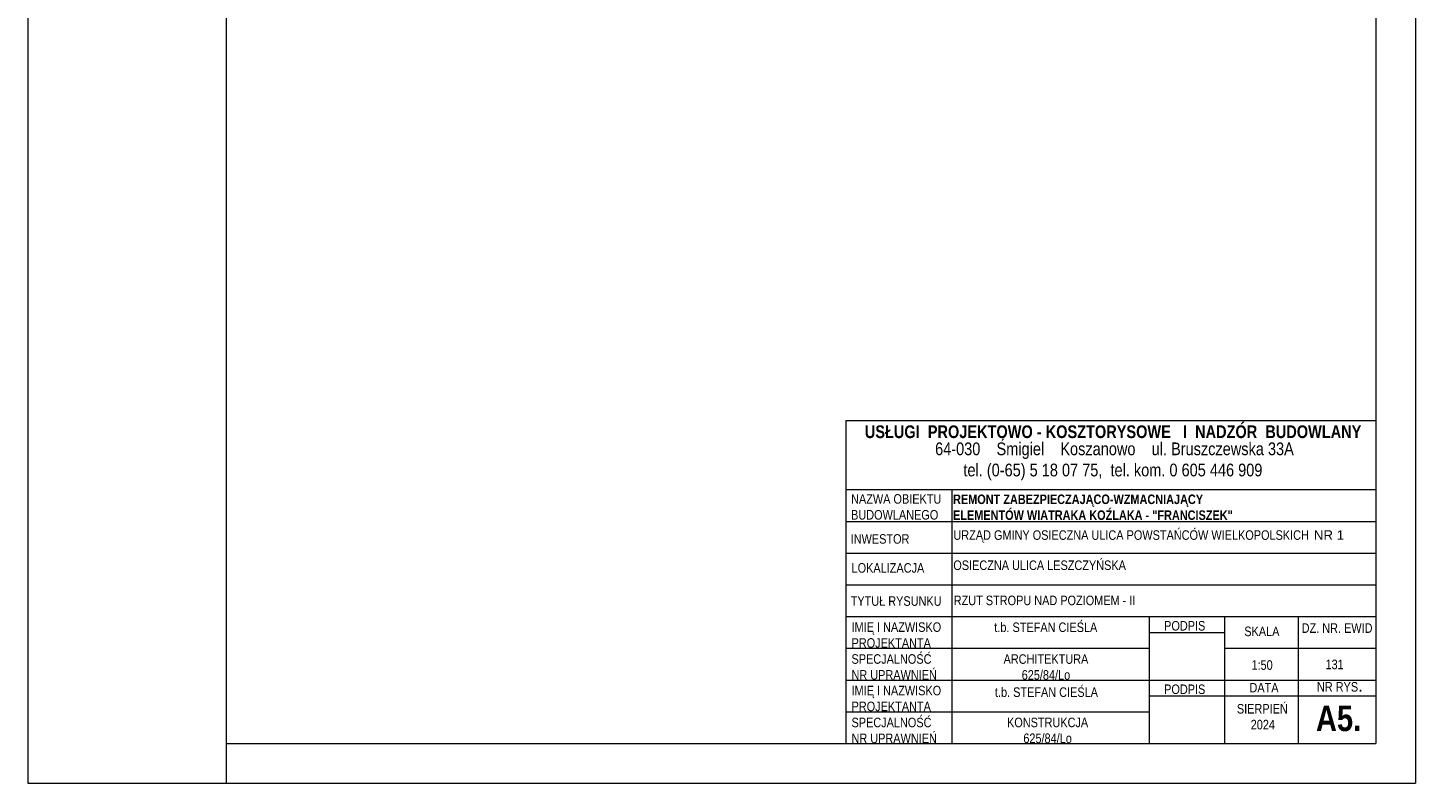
# Model space of a CAD drawing. Header units: millimetres. Extents: x -80660 to 263001, y 590205 to 619905.
# Tile 14 of 64: x -33029 to -22524, y 605055 to 610767. Entities that reach past the tile are written whole.
import ezdxf

# ---------------------------------------------------------------- set-up
doc = ezdxf.new("R2010")
doc.units = ezdxf.units.MM
doc.layers.add('l.c.9', color=3, linetype='Continuous', lineweight=9)

msp = doc.modelspace()

# ---------------------------------------------------------------- linework, layer by layer
at = {"layer": 'l.c.9', "color": 0}
for p, q in [((-33028.74, 619904.52), (-33028.74, 605054.52)), ((-31528.74, 619904.52), (-31528.74, 605054.52)), ((-22528.74, 619904.52), (-22528.74, 605054.52)), ((-22528.74, 619904.52), (-22528.74, 605054.52)), ((-22828.74, 619504.52), (-22828.74, 605354.52)), ((-22828.74, 607794.65), (-26839.78, 607794.65)), ((-26839.78, 607794.65), (-26839.78, 605354.52)), ((-22828.74, 607794.65), (-22828.74, 605354.52)), ((-22828.74, 607794.65), (-22828.74, 605354.52)), ((-22828.74, 607794.65), (-22828.74, 605354.52)), ((-26839.78, 607274.52), (-22828.74, 607274.52)), ((-26037.35, 607274.52), (-26037.35, 605354.52)), ((-26839.78, 607034.52), (-22828.74, 607034.52)), ((-26839.78, 606794.52), (-22828.74, 606794.52)), ((-26839.78, 606554.52), (-22828.74, 606554.52)), ((-26839.78, 606314.52), (-22828.74, 606314.52)), ((-24545.08, 606314.52), (-24545.08, 605354.52)), ((-23973.42, 606314.52), (-23973.42, 605354.52)), ((-23416.13, 606314.52), (-23416.13, 605354.52)), ((-24545.08, 606194.52), (-23973.42, 606194.52)), ((-26839.78, 606074.52), (-24545.08, 606074.52)), ((-23973.42, 606074.52), (-22828.74, 606074.52)), ((-26839.78, 605834.52), (-22828.74, 605834.52)), ((-24545.08, 605714.52), (-22828.74, 605714.52)), ((-26839.78, 605594.52), (-24545.08, 605594.52)), ((-31528.74, 605354.52), (-22828.74, 605354.52)), ((-26839.78, 605354.52), (-22828.74, 605354.52)), ((-33028.74, 605054.52), (-22528.74, 605054.52)), ((-33028.74, 605054.52), (-22528.74, 605054.52))]:
    msp.add_line(p, q, dxfattribs=at)

# ---------------------------------------------------------------- texts
for s, insert, char_height, attachment_point in [('{\\fArial Narrow|b1|i0|c238|p34;USŁUGI  PROJEKTOWO - KOSZTORYSOWE   I  NADZÓR  BUDOWLANY\\fArial Narrow|b0|i0|c238|p34;  \\P                              }', (-26695.97, 607760.28), 96, 1), ('{\\fArial|b1|i0|c238|p34;\\P\\pxse0.8125;\\fArial Narrow|b1|i0|c238|p34;\\H0.9x;REMONT ZABEZPIECZAJĄCO-WZMACNIAJĄCY\\PELEMENTÓW WIATRAKA KOŹLAKA - "FRANCISZEK"}', (-26028.38, 607370.74), 80, 1), ('{\\fArial Narrow|b0|i0|c238|p34;RZUT STROPU NAD POZIOMEM - II}', (-26023.24, 606472.87), 72, 1), ('{\\fArial Narrow|b0|i0|c238|p34;t.b. STEFAN CIEŚLA}', (-25716.12, 606269.72), 72, 1), ('\\P\\pxse0.83333;{\\fArial Narrow|b0|i0|c238|p34;ARCHITEKTURA\\P625/84/Lo}', (-25325.4, 605992.95), 72, 5), ('{\\fArial Narrow|b0|i0|c238|p34;t.b. STEFAN CIEŚLA}', (-25711.23, 605779.06), 72, 1), ('\\P\\pxse0.83333;{\\fArial Narrow|b0|i0|c238|p34;KONSTRUKCJA\\P625/84/Lo}', (-25312.98, 605513.7), 72, 5)]:
    msp.add_mtext(s, dxfattribs=dict(at, insert=insert, char_height=char_height, attachment_point=attachment_point))
at = {"layer": 'l.c.9', "color": 0, "attachment_point": 1}
for s, insert, char_height, width in [('{\\fArial Narrow|b0|i0|c238|p34;64-030    Śmigiel    Koszanowo    ul. Bruszczewska 33A\\P       tel. (0-65) 5 18 07 75,  tel. kom. 0 605 446 909}', (-26164.08, 607630.88), 96, 4580.4641), ('\\pxse0.83333;{\\fArial Narrow|b0|i0|c238|p34;NAZWA OBIEKTU\\PBUDOWLANEGO}', (-26799.67, 607239.98), 72, 1008.2239), ('{\\fArial Narrow|b0|i0|c238|p34;\\H0.75x;URZĄD GMINY OSIECZNA ULICA POWSTAŃCÓW WIELKOPOLSKICH\\fArial|b1|i0|c238|p34;\\H1.3334x; \\fArial|b0|i0|c238|p34;\\H0.749963x;NR 1\\fArial|b1|i0|c238|p34;\\H1.3334x;  }', (-26025.7, 606966.93), 96, 5186.1333), ('\\pxse0.83333;{\\fArial Narrow|b0|i0|c238|p34;INWESTOR}', (-26802.74, 606937.61), 72, 1008.2239), ('{\\fArial Narrow|b0|i0|c238|p34;\\H0.75x;OSIECZNA ULICA LESZCZYŃSKA\\fArial|b1|i0|c238|p34;\\H1.3333x;       }', (-26026.38, 606738.65), 96, 5186.1333), ('{\\fArial Narrow|b0|i0|c238|p34;LOKALIZACJA}', (-26795.94, 606718.54), 72, 1008.2239), ('{\\fArial Narrow|b0|i0|c238|p34;TYTUŁ RYSUNKU}', (-26802.53, 606467.98), 72, 1008.2239), ('\\pxse0.83333;{\\fArial Narrow|b0|i0|c238|p34;IMIĘ I NAZWISKO\\P\\pse0.83333;PROJEKTANTA}', (-26796.23, 606271.08), 72, 1008.2239), ('{\\fArial Narrow|b0|i0|c238|p34;PODPIS}', (-24431.25, 606280.97), 72, 586.9248), ('{\\fArial Narrow|b0|i0|c238|p34;SKALA}', (-23824.77, 606238.82), 72, 1008.2239), ('{\\fArial|b1|i0|c238|p34;              \\fArial Narrow|b1|i0|c238|p34;   \\fArial Narrow|b0|i0|c238|p34; \\H0.75x; DZ. NR. EWID }', (-24057.63, 606263.39), 96, 5186.1333), ('\\pxse0.83333;{\\fArial Narrow|b0|i0|c238|p34;SPECJALNOŚĆ\\PNR UPRAWNIEŃ}', (-26796.47, 606029.8), 72, 1008.2239), ('{\\fArial Narrow|b0|i0|c238|p34;1:50}', (-23770.44, 605984.13), 72, 389.7936), ('{\\fArial Narrow|b0|i0|c238|p34;131}', (-23210.35, 605988.85), 72, 5186.1333), ('{\\fArial Narrow|b0|i0|c238|p34;DATA}', (-23785.56, 605813.26), 72, 1008.2239), ('{\\fArial Narrow|b0|i0|c238|p34;\\H0.75x;NR RYS}.', (-23275.21, 605843.3), 96, 638.9588), ('\\pxse0.83333;{\\fArial Narrow|b0|i0|c238|p34;IMIĘ I NAZWISKO\\P\\pse0.83333;PROJEKTANTA}', (-26796.23, 605791.08), 72, 1008.2239), ('{\\fArial Narrow|b0|i0|c238|p34;PODPIS}', (-24431.25, 605800.97), 72, 586.9248), ('{\\fArial|b1|i0|c238|p34;  \\fArial Narrow|b0|i0|c238|p34;SIERPIEŃ\\P       2024}', (-23936.75, 605653.58), 72, 1134.6824), ('{\\fArial Narrow|b1|i0|c238|p34;A5.}', (-23282.68, 605640.45), 192, 3332.2667), ('\\pxse0.83333;{\\fArial Narrow|b0|i0|c238|p34;SPECJALNOŚĆ\\PNR UPRAWNIEŃ}', (-26796.47, 605549.8), 72, 1008.2239)]:
    msp.add_mtext(s, dxfattribs=dict(at, insert=insert, char_height=char_height, width=width))

doc.saveas('drawing.dxf')
